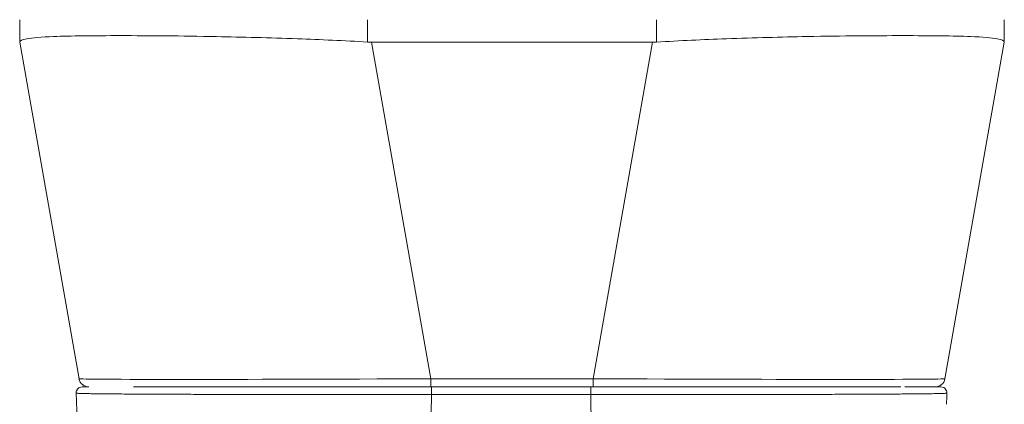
# Model space of a CAD drawing. Header units: inches. Extents: x 1 to 178, y 1 to 113.
# Tile 40 of 66: x 61.602 to 63.554, y 95.108 to 95.871. Entities that reach past the tile are written whole.
import ezdxf

# ---------------------------------------------------------------- set-up
doc = ezdxf.new("R2010")
doc.units = ezdxf.units.IN
doc.header["$LTSCALE"] = 10.666667
doc.header["$MEASUREMENT"] = 0
doc.layers.add('Visible (ANSI)', color=7, linetype='Continuous', lineweight=13)
doc.layers.add('Visible Narrow (ANSI)', color=7, linetype='Continuous', lineweight=18)

msp = doc.modelspace()

# ---------------------------------------------------------------- linework, layer by layer
at = {"layer": 'Visible (ANSI)'}
for p, q in [((61.6016, 95.8705), (61.6016, 95.8261)), ((63.5543, 95.8705), (63.5543, 95.8261)), ((61.6016, 95.8261), (61.6016, 95.8259)), ((61.7193, 95.1584), (61.6016, 95.8259)), ((62.8564, 95.8259), (62.2995, 95.8259)), ((63.4366, 95.1584), (63.5543, 95.8259)), ((63.5543, 95.8259), (63.5543, 95.8261)), ((61.8273, 95.1422), (62.4172, 95.1422)), ((62.7388, 95.1422), (62.4172, 95.1422)), ((62.7388, 95.1422), (63.3489, 95.1422))]:
    msp.add_line(p, q, dxfattribs=at)
for centre, radius, start, end in [((62.2995, 95.9549), 0.129, 266.4898, 269.9896), ((62.8564, 95.9549), 0.129, 270.0104, 273.5102), ((61.7386, 95.1619), 0.0197, 190, 270), ((63.4173, 95.1619), 0.0197, 270.0001, 350), ((61.7255, 95.1304), 0.0118, 90, 182.2758), ((63.4287, 95.1304), 0.0118, 357.7242, 90)]:
    msp.add_arc(centre, radius, start, end, dxfattribs=at)
for points, knots in [([(62.2916, 95.8261), (62.2451, 95.829), (62.1984, 95.831), (62.097, 95.8347), (62.0431, 95.836), (61.9216, 95.8384), (61.8576, 95.8389), (61.7474, 95.8389), (61.7023, 95.8384), (61.6445, 95.8361), (61.6266, 95.8347), (61.6062, 95.831), (61.6016, 95.829), (61.6016, 95.8261)], [-2.743472, -2.743472, -2.743472, -2.743472, -2.38819, -2.38819, -1.960551, -1.960551, -1.371951, -1.371951, -0.783309, -0.783309, -0.355409, -0.355409, 0, 0, 0, 0]), ([(63.5543, 95.8261), (63.5543, 95.829), (63.5497, 95.8311), (63.5293, 95.8347), (63.5115, 95.8361), (63.454, 95.8384), (63.4087, 95.8389), (63.2981, 95.8389), (63.2338, 95.8384), (63.1123, 95.8361), (63.0585, 95.8347), (62.9572, 95.831), (62.9107, 95.8289), (62.8643, 95.8261)], [-2.744293, -2.744293, -2.744293, -2.744293, -2.388759, -2.388759, -1.963257, -1.963257, -1.372369, -1.372369, -0.781853, -0.781853, -0.353962, -0.353962, 0, 0, 0, 0]), ([(61.7386, 95.1422), (61.7372, 95.1422), (61.7358, 95.1422), (61.7347, 95.1422), (61.7328, 95.1422), (61.7313, 95.1422), (61.7301, 95.1422), (61.7289, 95.1422), (61.728, 95.1422), (61.7273, 95.1422), (61.7267, 95.1422), (61.7262, 95.1422), (61.7259, 95.1422), (61.7256, 95.1422), (61.7255, 95.1422), (61.7255, 95.1422)], [0.8748489, 0.8748489, 0.8748489, 0.8748489, 0.8918919, 0.8918919, 0.8918919, 0.9189189, 0.9189189, 0.9189189, 0.9459459, 0.9459459, 0.9459459, 0.972973, 0.972973, 0.972973, 1, 1, 1, 1]), ([(63.4287, 95.1422), (63.4287, 95.1422), (63.4286, 95.1422), (63.4283, 95.1422), (63.428, 95.1422), (63.4275, 95.1422), (63.4268, 95.1422), (63.4261, 95.1422), (63.4252, 95.1422), (63.424, 95.1422), (63.4228, 95.1422), (63.4213, 95.1422), (63.4194, 95.1422), (63.4176, 95.1422), (63.4153, 95.1422), (63.4127, 95.1422), (63.41, 95.1422), (63.4069, 95.1422), (63.4032, 95.1422), (63.3995, 95.1422), (63.3952, 95.1422), (63.3903, 95.1422), (63.3853, 95.1422), (63.3797, 95.1422), (63.3732, 95.1422), (63.3684, 95.1422), (63.3631, 95.1422), (63.3573, 95.1422)], [0, 0, 0, 0, 0.027027, 0.027027, 0.027027, 0.0540541, 0.0540541, 0.0540541, 0.0810811, 0.0810811, 0.0810811, 0.1081081, 0.1081081, 0.1081081, 0.1351351, 0.1351351, 0.1351351, 0.1621622, 0.1621622, 0.1621622, 0.1891892, 0.1891892, 0.1891892, 0.2162162, 0.2162162, 0.2162162, 0.2362244, 0.2362244, 0.2362244, 0.2362244]), ([(61.7838, 94.2633), (61.7663, 94.3683), (61.7541, 94.4824), (61.7308, 94.7666), (61.7212, 94.9447), (61.7137, 95.1299)], [0, 0, 0, 0, 1.138099, 1.138099, 2.63312, 2.63312, 2.63312, 2.63312])]:
    msp.add_open_spline(points, degree=3, knots=knots, dxfattribs=at)
for points in [[(61.7137, 95.1299), (61.7137, 95.1299), (61.7137, 95.1299), (61.7137, 95.1299)], [(63.4396, 95.1078), (63.4399, 95.1151), (63.4402, 95.1225), (63.4405, 95.1299)]]:
    msp.add_open_spline(points, degree=3, dxfattribs=at)
at = {"layer": 'Visible Narrow (ANSI)'}
for p, q in [((62.2916, 95.8705), (62.2916, 95.8261)), ((62.8643, 95.8705), (62.8643, 95.8261)), ((62.4172, 95.1584), (62.2995, 95.8259)), ((62.7388, 95.1584), (62.8564, 95.8259)), ((62.7388, 95.1584), (62.4172, 95.1584)), ((62.4172, 95.1584), (62.4172, 95.1422)), ((62.7388, 95.1584), (62.7388, 95.1422)), ((63.2359, 95.1276), (63.2359, 95.1276))]:
    msp.add_line(p, q, dxfattribs=at)
for centre, major_axis, ratio, start_param, end_param in [((62.4383, 95.1619), (-0.719, -0.0034), 0.004617, 0.000791, 1.54143), ((62.7177, 95.1619), (-0.719, 0.0034), 0.004617, 1.600163, 3.140801), ((62.4181, 95.1304), (0, 0.0118), 0.001246, 0, 1.866224), ((62.7344, 95.1304), (0, 0.0118), 0.001301, 0, 1.866224)]:
    msp.add_ellipse(centre, major_axis=major_axis, ratio=ratio, start_param=start_param, end_param=end_param, dxfattribs=at)
for points, knots in [([(62.4181, 95.1269), (62.4163, 95.1269), (62.4145, 95.1269), (62.4125, 95.1269), (62.4104, 95.1269), (62.4082, 95.1269), (62.4059, 95.1269), (62.4059, 95.1269), (62.4059, 95.1269), (62.4058, 95.1269), (62.4036, 95.1269), (62.4012, 95.1269), (62.3987, 95.1269), (62.3986, 95.1269), (62.3986, 95.1269), (62.3986, 95.1269), (62.3961, 95.1269), (62.3935, 95.1269), (62.3908, 95.1269), (62.3907, 95.1269), (62.3907, 95.1269), (62.3907, 95.1269), (62.388, 95.1269), (62.3852, 95.1269), (62.3823, 95.1269), (62.3823, 95.1269), (62.3823, 95.1269), (62.3822, 95.1269), (62.3794, 95.1269), (62.3765, 95.1269), (62.3734, 95.1269), (62.3734, 95.1269), (62.3734, 95.1269), (62.3733, 95.1269), (62.3703, 95.1269), (62.3672, 95.1269), (62.3639, 95.1269), (62.3639, 95.1269), (62.3639, 95.1269), (62.3638, 95.1269), (62.3605, 95.1269), (62.3571, 95.1269), (62.3535, 95.1269), (62.3535, 95.1269), (62.3534, 95.1269), (62.3534, 95.1269), (62.3498, 95.1269), (62.3459, 95.1269), (62.3419, 95.127), (62.3418, 95.127), (62.3418, 95.127), (62.3418, 95.127), (62.3377, 95.127), (62.3334, 95.127), (62.3288, 95.127), (62.3287, 95.127), (62.3287, 95.127), (62.3286, 95.127), (62.324, 95.127), (62.3191, 95.127), (62.3138, 95.127), (62.3138, 95.127), (62.3138, 95.127), (62.3137, 95.127), (62.3085, 95.127), (62.3028, 95.127), (62.2969, 95.127), (62.2968, 95.127), (62.2968, 95.127), (62.2967, 95.127), (62.2908, 95.127), (62.2845, 95.127), (62.278, 95.127), (62.2779, 95.127), (62.2779, 95.127), (62.2778, 95.127), (62.2713, 95.127), (62.2645, 95.127), (62.2574, 95.127), (62.2574, 95.127), (62.2574, 95.127), (62.2573, 95.127), (62.2502, 95.127), (62.2429, 95.127), (62.2353, 95.127), (62.2353, 95.127), (62.2352, 95.127), (62.2352, 95.127), (62.2276, 95.127), (62.2197, 95.127), (62.2116, 95.127), (62.2116, 95.127), (62.2115, 95.127), (62.2115, 95.127), (62.2034, 95.127), (62.1949, 95.1271), (62.1862, 95.1271), (62.1862, 95.1271), (62.1861, 95.1271), (62.1861, 95.1271), (62.1773, 95.1271), (62.1683, 95.1271), (62.1589, 95.1271), (62.1589, 95.1271), (62.1588, 95.1271), (62.1588, 95.1271), (62.1494, 95.1271), (62.1396, 95.1271), (62.1295, 95.1271), (62.1295, 95.1271), (62.1295, 95.1271), (62.1294, 95.1271), (62.1193, 95.1272), (62.1089, 95.1272), (62.098, 95.1272), (62.098, 95.1272), (62.0979, 95.1272), (62.0979, 95.1272), (62.087, 95.1272), (62.0758, 95.1272), (62.0642, 95.1272), (62.0642, 95.1272), (62.0641, 95.1272), (62.0641, 95.1272), (62.0525, 95.1273), (62.0405, 95.1273), (62.0282, 95.1273), (62.0282, 95.1273), (62.0281, 95.1273), (62.0281, 95.1273), (62.0158, 95.1273), (62.0032, 95.1274), (61.9904, 95.1274), (61.9904, 95.1274), (61.9904, 95.1274), (61.9903, 95.1274), (61.9775, 95.1274), (61.9644, 95.1275), (61.9511, 95.1275), (61.9511, 95.1275), (61.9511, 95.1275), (61.9511, 95.1275), (61.9377, 95.1276), (61.9242, 95.1276), (61.9105, 95.1277), (61.9104, 95.1277), (61.9104, 95.1277), (61.9104, 95.1277), (61.8967, 95.1277), (61.8828, 95.1278), (61.869, 95.1278), (61.869, 95.1278), (61.869, 95.1278), (61.869, 95.1278), (61.8552, 95.1279), (61.8415, 95.128), (61.8292, 95.128), (61.8292, 95.128), (61.8292, 95.128), (61.8292, 95.128), (61.817, 95.1281), (61.8062, 95.1282), (61.7967, 95.1283), (61.7967, 95.1283), (61.7967, 95.1283), (61.7967, 95.1283), (61.7872, 95.1283), (61.779, 95.1284), (61.7719, 95.1285), (61.7719, 95.1285), (61.7719, 95.1285), (61.7719, 95.1285), (61.7648, 95.1286), (61.7587, 95.1286), (61.7534, 95.1287), (61.7534, 95.1287), (61.7534, 95.1287), (61.7534, 95.1287), (61.7482, 95.1288), (61.7437, 95.1288), (61.7398, 95.1289), (61.7398, 95.1289), (61.7398, 95.1289), (61.7398, 95.1289), (61.736, 95.129), (61.7327, 95.129), (61.73, 95.1291), (61.73, 95.1291), (61.73, 95.1291), (61.73, 95.1291), (61.7272, 95.1291), (61.7249, 95.1292), (61.7231, 95.1293), (61.7231, 95.1293), (61.723, 95.1293), (61.723, 95.1293), (61.7212, 95.1293), (61.7196, 95.1294), (61.7184, 95.1294), (61.7184, 95.1294), (61.7184, 95.1294), (61.7184, 95.1294), (61.7172, 95.1295), (61.7163, 95.1296), (61.7156, 95.1296), (61.7156, 95.1296), (61.7156, 95.1296), (61.7156, 95.1296), (61.7149, 95.1297), (61.7144, 95.1297), (61.7141, 95.1298), (61.7141, 95.1298), (61.7141, 95.1298), (61.7141, 95.1298), (61.7139, 95.1298), (61.7137, 95.1298), (61.7137, 95.1299)], [0, 0, 0, 0, 0.0266821, 0.0266821, 0.0266821, 0.0537236, 0.0537236, 0.0537236, 0.0540541, 0.0540541, 0.0540541, 0.0807638, 0.0807638, 0.0807638, 0.0810811, 0.0810811, 0.0810811, 0.1078045, 0.1078045, 0.1078045, 0.1081081, 0.1081081, 0.1081081, 0.1348444, 0.1348444, 0.1348444, 0.1351351, 0.1351351, 0.1351351, 0.1618839, 0.1618839, 0.1618839, 0.1621622, 0.1621622, 0.1621622, 0.1889244, 0.1889244, 0.1889244, 0.1891892, 0.1891892, 0.1891892, 0.2159652, 0.2159652, 0.2159652, 0.2162162, 0.2162162, 0.2162162, 0.243006, 0.243006, 0.243006, 0.2432432, 0.2432432, 0.2432432, 0.2700466, 0.2700466, 0.2700466, 0.2702703, 0.2702703, 0.2702703, 0.2970878, 0.2970878, 0.2970878, 0.2972973, 0.2972973, 0.2972973, 0.3241293, 0.3241293, 0.3241293, 0.3243243, 0.3243243, 0.3243243, 0.3511695, 0.3511695, 0.3511695, 0.3513514, 0.3513514, 0.3513514, 0.3782099, 0.3782099, 0.3782099, 0.3783784, 0.3783784, 0.3783784, 0.4052505, 0.4052505, 0.4052505, 0.4054054, 0.4054054, 0.4054054, 0.4322909, 0.4322909, 0.4322909, 0.4324324, 0.4324324, 0.4324324, 0.4593316, 0.4593316, 0.4593316, 0.4594595, 0.4594595, 0.4594595, 0.4863722, 0.4863722, 0.4863722, 0.4864865, 0.4864865, 0.4864865, 0.5134128, 0.5134128, 0.5134128, 0.5135135, 0.5135135, 0.5135135, 0.5404535, 0.5404535, 0.5404535, 0.5405405, 0.5405405, 0.5405405, 0.5674942, 0.5674942, 0.5674942, 0.5675676, 0.5675676, 0.5675676, 0.5945348, 0.5945348, 0.5945348, 0.5945946, 0.5945946, 0.5945946, 0.6215754, 0.6215754, 0.6215754, 0.6216216, 0.6216216, 0.6216216, 0.648616, 0.648616, 0.648616, 0.6486486, 0.6486486, 0.6486486, 0.6756567, 0.6756567, 0.6756567, 0.6756757, 0.6756757, 0.6756757, 0.7026974, 0.7026974, 0.7026974, 0.7027027, 0.7027027, 0.7027027, 0.7297297, 0.7297297, 0.7297297, 0.7297378, 0.7297378, 0.7297378, 0.7567568, 0.7567568, 0.7567568, 0.7567785, 0.7567785, 0.7567785, 0.7837838, 0.7837838, 0.7837838, 0.7838193, 0.7838193, 0.7838193, 0.8108108, 0.8108108, 0.8108108, 0.8108599, 0.8108599, 0.8108599, 0.8378378, 0.8378378, 0.8378378, 0.8379005, 0.8379005, 0.8379005, 0.8648649, 0.8648649, 0.8648649, 0.8649412, 0.8649412, 0.8649412, 0.8918919, 0.8918919, 0.8918919, 0.8919818, 0.8919818, 0.8919818, 0.9189189, 0.9189189, 0.9189189, 0.9190223, 0.9190223, 0.9190223, 0.9459459, 0.9459459, 0.9459459, 0.946063, 0.946063, 0.946063, 0.972973, 0.972973, 0.972973, 0.9731035, 0.9731035, 0.9731035, 0.9982359, 0.9982359, 0.9982359, 0.9982359]), ([(62.4038, 94.1577), (62.4049, 94.1976), (62.4059, 94.2401), (62.4068, 94.2852), (62.4078, 94.3302), (62.4087, 94.3778), (62.4095, 94.4279), (62.4104, 94.4781), (62.4112, 94.5309), (62.412, 94.5861), (62.4128, 94.6414), (62.4136, 94.6991), (62.4143, 94.7567), (62.415, 94.8144), (62.4156, 94.8718), (62.4162, 94.933), (62.4169, 94.9943), (62.4175, 95.0593), (62.4181, 95.1269)], [0, 0, 0, 0, 0.166667, 0.166667, 0.166667, 0.333333, 0.333333, 0.333333, 0.5, 0.5, 0.5, 0.666667, 0.666667, 0.666667, 0.833333, 0.833333, 0.833333, 1, 1, 1, 1]), ([(62.7344, 95.1269), (62.7264, 95.1269), (62.7187, 95.1269), (62.7115, 95.1269), (62.7043, 95.1269), (62.6975, 95.1269), (62.691, 95.1269), (62.6846, 95.1269), (62.6784, 95.1269), (62.6726, 95.1269), (62.6667, 95.1269), (62.6612, 95.1269), (62.6559, 95.1269), (62.6506, 95.1269), (62.6455, 95.1269), (62.6407, 95.1269), (62.6359, 95.1269), (62.6313, 95.1269), (62.6269, 95.1269), (62.6225, 95.1269), (62.6183, 95.1269), (62.6143, 95.1269), (62.6104, 95.1269), (62.6066, 95.1269), (62.603, 95.1269), (62.5993, 95.1269), (62.5957, 95.1269), (62.5919, 95.1269), (62.5881, 95.1269), (62.5842, 95.1269), (62.5801, 95.1269), (62.576, 95.1269), (62.5717, 95.1269), (62.5677, 95.1269), (62.5637, 95.1269), (62.5599, 95.1269), (62.5562, 95.1269), (62.5525, 95.1269), (62.5488, 95.1269), (62.545, 95.1269), (62.5412, 95.1269), (62.5373, 95.1269), (62.5332, 95.1269), (62.5291, 95.1269), (62.5247, 95.1269), (62.5202, 95.1269), (62.5157, 95.1269), (62.511, 95.1269), (62.5062, 95.1269), (62.5013, 95.1269), (62.4963, 95.1269), (62.4911, 95.1269), (62.4859, 95.1269), (62.4805, 95.1269), (62.4748, 95.1269), (62.4692, 95.1269), (62.4634, 95.1269), (62.4574, 95.1269), (62.4514, 95.1269), (62.4451, 95.1269), (62.4386, 95.1269), (62.4321, 95.1269), (62.4252, 95.1269), (62.4181, 95.1269)], [0, 0, 0, 0, 0.047619, 0.047619, 0.047619, 0.095238, 0.095238, 0.095238, 0.142857, 0.142857, 0.142857, 0.190476, 0.190476, 0.190476, 0.238095, 0.238095, 0.238095, 0.285714, 0.285714, 0.285714, 0.333333, 0.333333, 0.333333, 0.380952, 0.380952, 0.380952, 0.428571, 0.428571, 0.428571, 0.47619, 0.47619, 0.47619, 0.52381, 0.52381, 0.52381, 0.571429, 0.571429, 0.571429, 0.619048, 0.619048, 0.619048, 0.666667, 0.666667, 0.666667, 0.714286, 0.714286, 0.714286, 0.761905, 0.761905, 0.761905, 0.809524, 0.809524, 0.809524, 0.857143, 0.857143, 0.857143, 0.904762, 0.904762, 0.904762, 0.952381, 0.952381, 0.952381, 1, 1, 1, 1]), ([(63.4405, 95.1299), (63.4405, 95.1299), (63.4404, 95.1298), (63.4401, 95.1298), (63.4398, 95.1297), (63.4393, 95.1297), (63.4386, 95.1296), (63.4378, 95.1296), (63.4369, 95.1295), (63.4357, 95.1294), (63.4344, 95.1294), (63.4329, 95.1293), (63.431, 95.1293), (63.4291, 95.1292), (63.4269, 95.1292), (63.4241, 95.1291), (63.4214, 95.129), (63.4182, 95.129), (63.4145, 95.1289), (63.4107, 95.1288), (63.4064, 95.1288), (63.4013, 95.1287), (63.3963, 95.1286), (63.3905, 95.1286), (63.3839, 95.1285), (63.3773, 95.1284), (63.3699, 95.1284), (63.3614, 95.1283), (63.3528, 95.1282), (63.3432, 95.1282), (63.332, 95.1281), (63.3209, 95.128), (63.3083, 95.128), (63.2945, 95.1279), (63.2806, 95.1278), (63.2656, 95.1277), (63.2508, 95.1277), (63.2361, 95.1276), (63.2215, 95.1276), (63.2074, 95.1275), (63.1933, 95.1275), (63.1795, 95.1275), (63.1661, 95.1274), (63.1527, 95.1274), (63.1396, 95.1274), (63.1269, 95.1273), (63.1142, 95.1273), (63.1019, 95.1273), (63.0899, 95.1273), (63.078, 95.1272), (63.0665, 95.1272), (63.0554, 95.1272), (63.0444, 95.1272), (63.0337, 95.1272), (63.0235, 95.1271), (63.0132, 95.1271), (63.0033, 95.1271), (62.9938, 95.1271), (62.9843, 95.1271), (62.9752, 95.1271), (62.9663, 95.1271), (62.9575, 95.1271), (62.949, 95.127), (62.9408, 95.127), (62.9326, 95.127), (62.9247, 95.127), (62.9171, 95.127), (62.9094, 95.127), (62.902, 95.127), (62.8949, 95.127), (62.8878, 95.127), (62.881, 95.127), (62.8744, 95.127), (62.8678, 95.127), (62.8615, 95.127), (62.8555, 95.127), (62.8495, 95.127), (62.8439, 95.127), (62.8386, 95.127), (62.8333, 95.127), (62.8283, 95.127), (62.8237, 95.127), (62.819, 95.127), (62.8147, 95.127), (62.8105, 95.127), (62.8064, 95.1269), (62.8026, 95.1269), (62.7989, 95.1269), (62.7953, 95.1269), (62.7918, 95.1269), (62.7885, 95.1269), (62.7852, 95.1269), (62.782, 95.1269), (62.779, 95.1269), (62.7759, 95.1269), (62.773, 95.1269), (62.7701, 95.1269), (62.7672, 95.1269), (62.7644, 95.1269), (62.7617, 95.1269), (62.7589, 95.1269), (62.7563, 95.1269), (62.7538, 95.1269), (62.7513, 95.1269), (62.7488, 95.1269), (62.7466, 95.1269), (62.7443, 95.1269), (62.7421, 95.1269), (62.74, 95.1269), (62.738, 95.1269), (62.7361, 95.1269), (62.7344, 95.1269)], [0, 0, 0, 0, 0.027027, 0.027027, 0.027027, 0.054054, 0.054054, 0.054054, 0.081081, 0.081081, 0.081081, 0.108108, 0.108108, 0.108108, 0.135135, 0.135135, 0.135135, 0.162162, 0.162162, 0.162162, 0.189189, 0.189189, 0.189189, 0.216216, 0.216216, 0.216216, 0.243243, 0.243243, 0.243243, 0.27027, 0.27027, 0.27027, 0.297297, 0.297297, 0.297297, 0.324324, 0.324324, 0.324324, 0.351351, 0.351351, 0.351351, 0.378378, 0.378378, 0.378378, 0.405405, 0.405405, 0.405405, 0.432432, 0.432432, 0.432432, 0.459459, 0.459459, 0.459459, 0.486486, 0.486486, 0.486486, 0.513514, 0.513514, 0.513514, 0.540541, 0.540541, 0.540541, 0.567568, 0.567568, 0.567568, 0.594595, 0.594595, 0.594595, 0.621622, 0.621622, 0.621622, 0.648649, 0.648649, 0.648649, 0.675676, 0.675676, 0.675676, 0.702703, 0.702703, 0.702703, 0.72973, 0.72973, 0.72973, 0.756757, 0.756757, 0.756757, 0.783784, 0.783784, 0.783784, 0.810811, 0.810811, 0.810811, 0.837838, 0.837838, 0.837838, 0.864865, 0.864865, 0.864865, 0.891892, 0.891892, 0.891892, 0.918919, 0.918919, 0.918919, 0.945946, 0.945946, 0.945946, 0.972973, 0.972973, 0.972973, 1, 1, 1, 1]), ([(62.75, 94.1577), (62.7489, 94.1976), (62.7478, 94.2401), (62.7468, 94.2852), (62.7457, 94.3302), (62.7447, 94.3778), (62.7438, 94.4279), (62.7428, 94.4781), (62.7419, 94.5309), (62.741, 94.5861), (62.7401, 94.6414), (62.7393, 94.6991), (62.7385, 94.7567), (62.7378, 94.8144), (62.7371, 94.8718), (62.7364, 94.933), (62.7357, 94.9943), (62.735, 95.0593), (62.7344, 95.1269)], [0, 0, 0, 0, 0.166667, 0.166667, 0.166667, 0.333333, 0.333333, 0.333333, 0.5, 0.5, 0.5, 0.666667, 0.666667, 0.666667, 0.833333, 0.833333, 0.833333, 1, 1, 1, 1])]:
    msp.add_open_spline(points, degree=3, knots=knots, dxfattribs=at)

doc.saveas('drawing.dxf')
